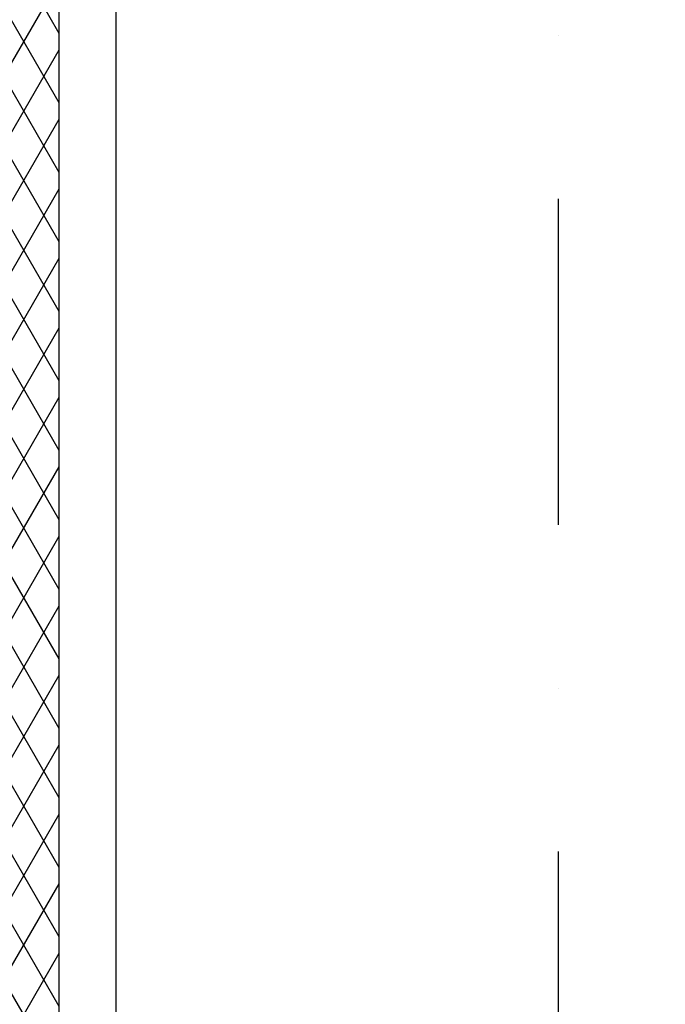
# Model space of a CAD drawing. Header units: millimetres. Extents: x -32221 to 212500, y 31663 to 93766.
# Tile 109 of 256: x 25746 to 27001, y 48461 to 50377. Entities that reach past the tile are written whole.
import ezdxf

# ---------------------------------------------------------------- set-up
doc = ezdxf.new("R2010")
doc.units = ezdxf.units.MM
doc.linetypes.add('DASHDOTX2', pattern=[50.8, 25.4, -12.7, 0, -12.7])
doc.layers.add('osie', color=251, linetype='Continuous')
doc.layers.add('Sciany', color=251, linetype='Continuous')

msp = doc.modelspace()

# ---------------------------------------------------------------- hatches: boundary and pattern name
at = {"layer": 'Sciany', "transparency": 33554687}
h = msp.add_hatch(dxfattribs=at)
h.set_pattern_fill('DIAMONDS', color=256, scale=21.298246, style=0)
h.set_pattern_definition([(60, (11230.126, 27072.76), (-58.56231, 33.81097), []), (120, (11230.126, 27072.76), (-58.56231, -33.81097), [])])
h.paths.add_polyline_path([(25207.296, 62052.787), (16004.646, 62062.25), (16004.646, 61960.019), (25207.19, 61950.599)])
h.paths.add_polyline_path([(27001.174, 59450.093), (26993.104, 62050.95), (26399.997, 62051.56), (26399.89, 61949.228), (26890.873, 61948.719), (26898.583, 59463.521)])
h.paths.add_polyline_path([(25822.508, 47649.75), (25822.508, 50675.258), (25717.502, 50684.438), (25720.277, 47649.62)])
h.paths.add_polyline_path([(26684.877, 47841.043), (26694.389, 47841.033), (26890.873, 47840.829), (26898.583, 45355.632), (27001.174, 45342.204), (26993.104, 47943.061), (26703.598, 47943.33), (26684.888, 47943.347), (26684.922, 47884.562)])
h.paths.add_polyline_path([(15976.788, 33439.499), (25822.508, 33439.499), (25822.508, 36567.368), (25717.502, 36576.548), (25720.277, 33541.73), (15976.878, 33529.807)])

# ---------------------------------------------------------------- linework, layer by layer
at = {"layer": 'osie', "linetype": 'DASHDOTX2', "ltscale": 25}
msp.add_line((26792.525, 62730.045), (26792.525, 33019.002), dxfattribs=at)
at = {"layer": 'Sciany'}
for p, q in [((25822.508, 47649.75), (25822.508, 50675.258)), ((25933.259, 47649.75), (25933.259, 50665.575))]:
    msp.add_line(p, q, dxfattribs=at)

doc.saveas('drawing.dxf')
